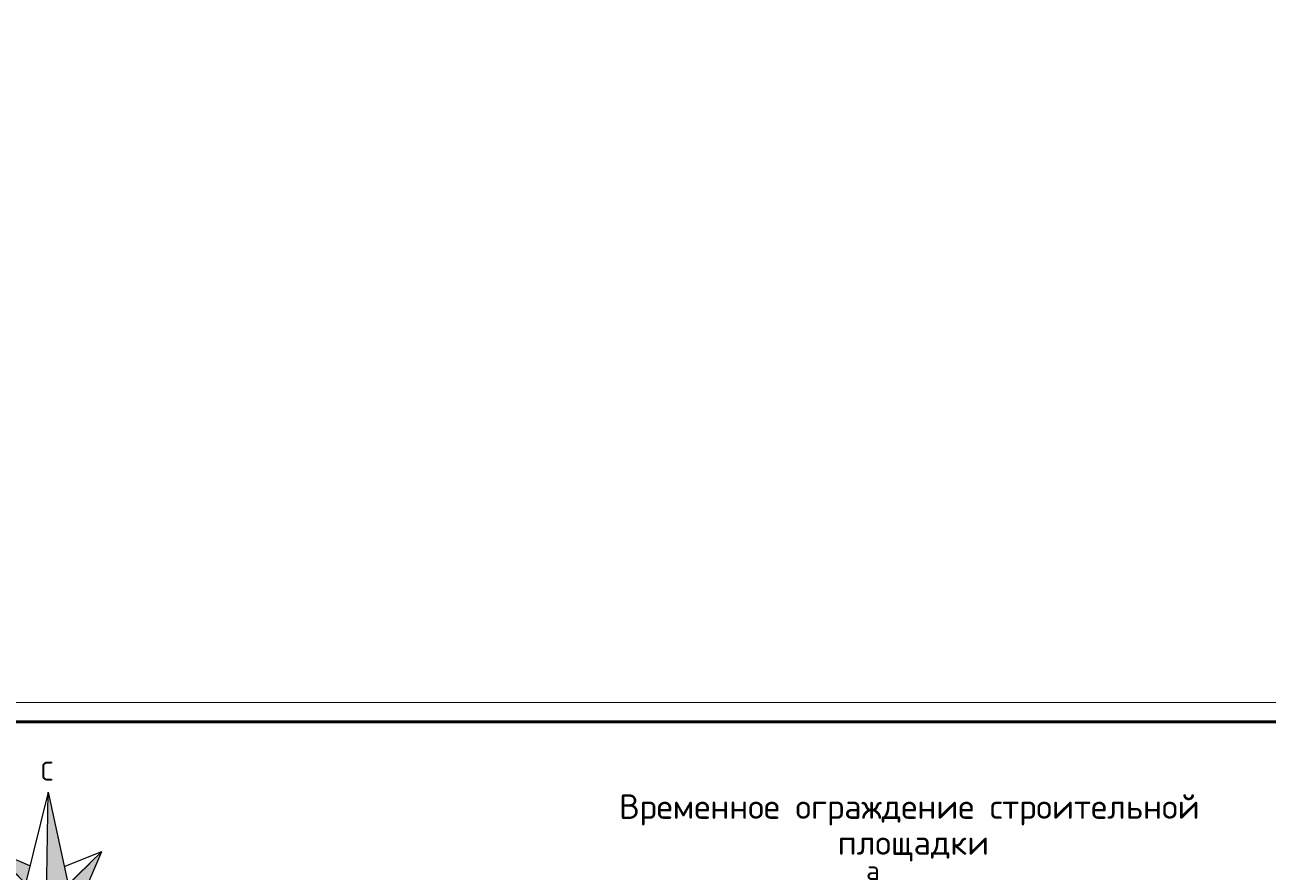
# Model space of a CAD drawing. Header units: metres. Extents: x 2193651 to 2201499, y 493187 to 494493.
# Tile 52 of 76: x 2199401 to 2199720, y 494058 to 494276. Entities that reach past the tile are written whole.
import ezdxf
from ezdxf.enums import TextEntityAlignment as Align

# ---------------------------------------------------------------- set-up
doc = ezdxf.new("R2010")
doc.units = ezdxf.units.M
doc.set_wipeout_variables(frame=1)
doc.header["$PDSIZE"] = 0.25
for name, pattern in [('10_2', [6, 5, -1]), ('366', [0.55, 0.05, -0.5]), ('CONTI', [0])]:
    doc.linetypes.add(name, pattern=pattern)
for name, color, linetype in [('Border', 3, 'Continuous'), ('contur_line_building', 7, 'Continuous'), ('contur_line_fence', 7, 'Continuous'), ('grid_XY', 74, 'Continuous'), ('Labels', 7, 'Continuous'), ('net_electro', 1, 'Continuous'), ('p', 7, 'Continuous'), ('relief_point', 7, 'Continuous'), ('support', 7, 'Continuous'), ('Z_text_centerline_road_unviz', 7, 'Continuous'), ('z_text_net_electro', 7, 'Continuous'), ('z_text_relief_point', 7, 'Continuous'), ('z_text_vegetation_text', 7, 'Continuous'), ('Z_text_x_polygon', 7, 'Continuous')]:
    doc.layers.add(name, color=color, linetype=linetype)
for name, color, linetype, lineweight in [('contur_line', 7, 'Continuous', 20), ('Level 1', 7, 'Continuous', 25), ('net_pipeline', 7, 'Continuous', 30), ('Координатная сетка', 7, 'Continuous', 9)]:
    doc.layers.add(name, color=color, linetype=linetype, lineweight=lineweight)
doc.layers.add('x_polygon', color=7, linetype='Continuous', true_color=0xffffff)
doc.styles.add('Bm-431', font='timesi.ttf')
doc.styles.add('D-131', font='ariali.ttf')
doc.styles.add('R-131', font='arial.ttf')
doc.styles.add('style4', font='isocpeur.ttf')
doc.styles.add('стиль1', font='isocpeur.ttf', dxfattribs={"width": 0.9})

# ---------------------------------------------------------------- blocks, each defined once
blk = doc.blocks.new('фуркуркуркуфркурфавртыккурффку')
at = {"layer": 'Координатная сетка'}
h = blk.add_hatch(color=252, dxfattribs=at)
h.set_gradient(color1=(144, 132, 164), one_color=1, tint=1, name='INVCYLINDER')
h.paths.add_polyline_path([(6308.73, 14912.83), (6308.34, 14888.54), (6312.97, 14893.02)])
h.paths.add_polyline_path([(6320.22, 14900.04), (6312.97, 14893.02), (6316.76, 14892.08)])
h.paths.add_polyline_path([(6332.64, 14888.15), (6308.34, 14888.54), (6312.83, 14883.91)])
h.paths.add_polyline_path([(6312.83, 14883.91), (6311.89, 14880.12), (6319.85, 14876.66)])
h.paths.add_polyline_path([(6308.34, 14888.54), (6303.72, 14884.05), (6307.96, 14864.24)])
h.paths.add_polyline_path([(6303.72, 14884.05), (6299.92, 14884.99), (6296.47, 14877.03)])
h.paths.add_polyline_path([(6303.86, 14893.16), (6284.05, 14888.92), (6308.34, 14888.54)])
h.paths.add_polyline_path([(6304.8, 14896.96), (6296.84, 14900.41), (6303.86, 14893.16)])
for p, q in [((6308.73, 14912.83), (6303.86, 14893.16)), ((6308.34, 14888.54), (6308.73, 14912.83)), ((6308.34, 14888.54), (6308.73, 14912.83)), ((6308.73, 14912.83), (6312.97, 14893.02)), ((6296.84, 14900.41), (6308.34, 14888.54)), ((6304.8, 14896.96), (6296.84, 14900.41)), ((6300.04, 14892.35), (6296.84, 14900.41)), ((6320.22, 14900.04), (6308.34, 14888.54)), ((6312.15, 14896.84), (6320.22, 14900.04)), ((6316.76, 14892.08), (6320.22, 14900.04)), ((6317.6, 14897.5), (6299.09, 14879.57)), ((6299.37, 14897.79), (6317.31, 14879.28)), ((6303.86, 14893.16), (6284.05, 14888.92)), ((6332.64, 14888.15), (6312.97, 14893.02)), ((6308.34, 14888.54), (6284.05, 14888.92)), ((6284.05, 14888.92), (6299.18, 14885.18)), ((6296.47, 14877.03), (6308.34, 14888.54)), ((6308.34, 14888.54), (6307.96, 14864.24)), ((6308.34, 14888.54), (6332.64, 14888.15)), ((6319.85, 14876.66), (6308.34, 14888.54)), ((6312.83, 14883.91), (6332.64, 14888.15)), ((6299.92, 14884.99), (6296.47, 14877.03)), ((6299.18, 14885.18), (6303.72, 14884.05)), ((6303.72, 14884.05), (6307.96, 14864.24)), ((6316.65, 14884.73), (6319.85, 14876.66)), ((6307.96, 14864.24), (6312.83, 14883.91)), ((6304.53, 14880.23), (6296.47, 14877.03)), ((6311.89, 14880.12), (6319.85, 14876.66))]:
    blk.add_line(p, q, dxfattribs=at)
at = {"color": 7, "style": 'стиль1'}
for s, p in [('С', (6307.12, 14915.28)), ('З', (6278.66, 14886.74)), ('В', (6334.15, 14886.38)), ('Ю', (6306.6, 14858.24))]:
    blk.add_text(s, height=4.05, dxfattribs=at).set_placement(p)
blk = doc.blocks.new('475(c_1)')
h = blk.add_hatch(color=0)
edge = h.paths.add_edge_path()
edge.add_arc((0, 0), 0.25, 0, 360.0003)
at = {"color": 0}
blk.add_lwpolyline([(-0.25, -0.5), (-0.25, 0.5)], dxfattribs=at)
blk.add_circle((0, 0), 0.25, dxfattribs=at)
blk = doc.blocks.new('330')
h = blk.add_hatch(color=0)
edge = h.paths.add_edge_path()
edge.add_arc((0, 0), 0.15, 0, 360.0003)
at = {"color": 0}
blk.add_circle((0, 0), 0.15, dxfattribs=at)
blk = doc.blocks.new('330p')
at = {"color": 0}
blk.add_point((0, 0), dxfattribs=at)
blk = doc.blocks.new('12')
at = {"color": 251, "true_color": 0x5d5d5d}
for points in [[(-1.5, 0), (1.5, 0)], [(0, 1.5), (0, -1.5)]]:
    blk.add_lwpolyline(points, dxfattribs=at)
blk = doc.blocks.new('ж9итдщд')
at = {"color": 251, "lineweight": 25, "true_color": 0x5d5d5d}
for points in [[(2196716.16, 494068.34), (2196720.07, 494069.19)], [(2196716.16, 494068.34), (2196716.68, 494068.95)], [(2196716.16, 494068.34), (2196716.88, 494068)]]:
    blk.add_lwpolyline(points, dxfattribs=at)
blk.add_circle((2196720.07, 494069.19), 0.1, dxfattribs=at)
at = {"layer": 'contur_line', "color": 251, "linetype": '366', "true_color": 0x5d5d5d, "flags": 128}
blk.add_lwpolyline([(2196682.08, 494061.91), (2196689.75, 494063.51)], dxfattribs=at)
at = {"layer": 'contur_line_building', "color": 251, "lineweight": 30, "true_color": 0x5d5d5d}
for points in [[(2196703.16, 494167.8), (2196668.91, 494160.5), (2196661.71, 494194.26), (2196695.96, 494201.57)], [(2196608.56, 494152.54), (2196603.8, 494183.09), (2196637.73, 494188.38), (2196642.49, 494157.83)], [(2196496.64, 494148.38), (2196506.64, 494171.45), (2196528.53, 494161.96), (2196518.53, 494138.89)], [(2196465.75, 494116.93), (2196469.01, 494116.83), (2196468.99, 494117.99), (2196469.27, 494119.19), (2196469.81, 494120.27), (2196470.57, 494121.09), (2196471.43, 494121.73), (2196472.45, 494122.11), (2196473.63, 494122.25), (2196474.95, 494122.11), (2196475.97, 494121.73), (2196476.77, 494121.13), (2196477.25, 494120.59), (2196491.89, 494120.17), (2196491.67, 494112.25), (2196492.03, 494112.23), (2196491.25, 494085.45), (2196473.25, 494085.97), (2196473.41, 494091.11), (2196468.61, 494091.25), (2196468.89, 494100.75), (2196465.29, 494100.85), (2196463.31, 494102.11), (2196462.17, 494103.69), (2196461.69, 494105.97), (2196462.03, 494107.85), (2196462.97, 494109.37), (2196464.21, 494110.45), (2196465.59, 494111.03)], [(2196548.25, 494111.57), (2196569.01, 494115.85), (2196571.05, 494106.07), (2196571.85, 494106.23), (2196572.87, 494101.31), (2196568.03, 494100.31), (2196567.85, 494101.11), (2196551.13, 494097.65)], [(2196687.96, 494082.72), (2196685.4, 494104.17), (2196712.52, 494107.41), (2196715.09, 494085.97)], [(2196625.61, 494067.51), (2196620.67, 494097.9), (2196649.19, 494102.53), (2196654.13, 494072.14)], [(2196579.89, 494084.73), (2196588.79, 494086.19), (2196589.33, 494082.97), (2196596.61, 494084.17), (2196597.13, 494081.03), (2196604.95, 494082.33), (2196607.69, 494065.61), (2196604.29, 494065.05), (2196602.75, 494063.01), (2196595.57, 494061.81), (2196593.53, 494063.37), (2196590.07, 494062.79), (2196590.11, 494062.53), (2196585.83, 494062.03), (2196580.49, 494065.51), (2196579.71, 494070.25), (2196582.19, 494070.65)], [(2196704.95, 494080.53), (2196707.35, 494067.12), (2196692.01, 494064.36), (2196689.6, 494077.77)]]:
    blk.add_lwpolyline(points, close=True, dxfattribs=at)
for points in [[(2196502.9, 494040.23), (2196482.58, 494031.88), (2196469.66, 494063.32), (2196498.41, 494075.14), (2196505.96, 494056.78)], [(2196505.96, 494056.78), (2196541.31, 494070.5), (2196551.61, 494043.95), (2196508.02, 494027.04), (2196502.9, 494040.23)]]:
    blk.add_lwpolyline(points, dxfattribs=at)
at = {"layer": 'contur_line_fence', "color": 251, "true_color": 0x5d5d5d}
for p, q in [((2196746.57, 494076.25), (2196707.19, 494067.9)), ((2196746.74, 494075.47), (2196707.35, 494067.12)), ((2196707.27, 494067.51), (2196707.19, 494067.9)), ((2196707.35, 494067.12), (2196707.27, 494067.51)), ((2196689.47, 494064.26), (2196691.73, 494065.11)), ((2196689.47, 494064.26), (2196689.61, 494063.89)), ((2196689.61, 494063.89), (2196689.75, 494063.51)), ((2196689.75, 494063.51), (2196692.01, 494064.36)), ((2196691.73, 494065.11), (2196691.87, 494064.74)), ((2196691.87, 494064.74), (2196692.01, 494064.36)), ((2196639.59, 494053.82), (2196681.92, 494062.69)), ((2196639.75, 494053.04), (2196682.08, 494061.91)), ((2196681.92, 494062.69), (2196682, 494062.3)), ((2196682, 494062.3), (2196682.08, 494061.91))]:
    blk.add_line(p, q, dxfattribs=at)
at = {"layer": 'net_electro', "color": 251, "true_color": 0x5d5d5d, "flags": 128}
blk.add_lwpolyline([(2197092.97, 494146.43), (2197013.42, 494130.12), (2196865.95, 494100.08), (2196800.31, 494085.61), (2196720.07, 494069.19), (2196642.32, 494052.4)], dxfattribs=at)
at = {"layer": 'net_pipeline', "color": 251, "linetype": '10_2', "true_color": 0x5d5d5d, "flags": 128}
blk.add_lwpolyline([(2196566.26, 493994.41), (2196558.03, 494029), (2196600.14, 494043.14), (2196678.01, 494059.01)], dxfattribs=at)
at = {"layer": 'p', "color": 251, "linetype": 'Continuous', "true_color": 0x5d5d5d}
for points in [[(2196705.07, 494227.79), (2196705.39, 494229.55), (2196764.23, 494241.39), (2196780.01, 494163.25), (2196720.27, 494151.79)], [(2196661.41, 494139.83), (2196720.27, 494151.79), (2196705.07, 494227.79), (2196647.09, 494216.57)], [(2196602.21, 494127.21), (2196661.41, 494139.83), (2196647.09, 494216.57), (2196587.55, 494204.77)], [(2196587.55, 494204.77), (2196602.21, 494127.21), (2196543.67, 494114.89), (2196528.13, 494193.17)], [(2196485.69, 494184.43), (2196528.13, 494193.17), (2196543.67, 494114.89), (2196548.85, 494087.05), (2196505.83, 494079.23)], [(2196485.69, 494184.43), (2196505.83, 494079.23), (2196436.79, 494083.19), (2196439.17, 494088.15), (2196443.65, 494097.77)], [(2196661.41, 494139.83), (2196676.13, 494061.21), (2196696.29, 494064.85), (2196702.95, 494066.17), (2196735.95, 494072.99), (2196735.79, 494073.97), (2196720.27, 494151.79)], [(2196617.41, 494048.71), (2196676.13, 494061.21), (2196661.41, 494139.83), (2196602.21, 494127.21)], [(2196543.67, 494114.89), (2196602.21, 494127.21), (2196617.41, 494048.71), (2196617.49, 494048.25), (2196559.43, 494035.83), (2196549.37, 494087.09)], [(2196465.51, 494062.97), (2196505.83, 494079.23), (2196548.85, 494087.05), (2196558.31, 494036.47), (2196532.19, 494024.69), (2196520.57, 494019.43), (2196488.25, 494005.17)], [(2196436.79, 494083.19), (2196505.83, 494079.23), (2196465.51, 494062.97), (2196413.65, 494034.83)], [(2196413.65, 494034.83), (2196465.51, 494062.97), (2196488.25, 494005.17), (2196481.11, 494002.03), (2196476.93, 493996.91), (2196461.83, 493957.05), (2196431.93, 493985.23), (2196402.59, 494011.73)]]:
    blk.add_lwpolyline(points, close=True, dxfattribs=at)
at = {"layer": 'grid_XY', "color": 251, "true_color": 0x5d5d5d, "xscale": 2, "yscale": 2, "zscale": 2, "row_count": 14, "column_count": 13, "row_spacing": 100, "column_spacing": 100}
blk.add_blockref('12', (2196295.51, 493190.37), dxfattribs=at)
at = {"layer": 'relief_point', "color": 251, "true_color": 0x5d5d5d, "xscale": 2, "yscale": 2, "zscale": 2}
for p in [(2196707.35, 494067.12, 340.82), (2196692.01, 494064.36, 340.37)]:
    blk.add_blockref('330', p, dxfattribs=at)
at = {"layer": 'support', "color": 251, "true_color": 0x5d5d5d, "xscale": 2, "yscale": 2, "zscale": 2}
for p, rotation in [((2196689.75, 494063.51), 11.81482913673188), ((2196682.08, 494061.91), 191.8148291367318)]:
    blk.add_blockref('475(c_1)', p, dxfattribs=dict(at, rotation=rotation))
at = {"layer": 'x_polygon', "color": 251, "true_color": 0x5d5d5d, "xscale": 2, "yscale": 2, "zscale": 2}
blk.add_blockref('330p', (2196698.55, 494070.56), dxfattribs=at)
at = {"layer": 'Labels', "color": 251, "true_color": 0x5d5d5d}
for s, p in [('50:12:0080105:87', (2196683.68, 494183.81)), ('50:12:0080105:61', (2196624.48, 494171.89)), ('50:12:0080103:375', (2196565.17, 494159.83)), ('50:12:0080105:173', (2196517.27, 494136.2)), ('50:12:0080105:229', (2196471.31, 494131.83)), ('50:12:0080105:85', (2196698.68, 494106.5)), ('50:12:0080105:45', (2196639.17, 494094.27)), ('50:12:0080105:132', (2196580.58, 494081.52)), ('50:12:0080105:230', (2196459.74, 494059.01))]:
    blk.add_text(s, height=2, dxfattribs=at).set_placement(p, align=Align.MIDDLE_CENTER)
at = {"layer": 'Z_text_centerline_road_unviz', "color": 251, "true_color": 0x5d5d5d, "style": 'Bm-431'}
for s, p in [('  ул.Шереметьевская', (2196683.2, 494052.84)), ('А', (2196695.11, 494057.85))]:
    blk.add_text(s, height=2, rotation=10.8792, dxfattribs=at).set_placement(p)
at = {"layer": 'z_text_net_electro', "color": 251, "true_color": 0x5d5d5d, "style": 'Bm-431'}
blk.add_text('3каб. ', height=1.5, rotation=12.1825, dxfattribs=at).set_placement((2196710.88, 494065.89))
at = {"layer": 'z_text_relief_point', "color": 251, "true_color": 0x5d5d5d, "style": 'D-131'}
for s, rotation, p in [(' 170.41', 100.1839, (2196706.32, 494066.86)), (' 170.19', 20.6116, (2196686.8, 494058.91)), (' 170.42', 12.2308, (2196712.02, 494056.38))]:
    blk.add_text(s, height=2, rotation=rotation, dxfattribs=at).set_placement(p)
at = {"layer": 'z_text_vegetation_text', "color": 251, "true_color": 0x5d5d5d, "style": 'D-131'}
blk.add_text('частная территория', height=2, dxfattribs=at).set_placement((2196528.19, 494084.31))
at = {"layer": 'Z_text_x_polygon', "color": 251, "true_color": 0x5d5d5d}
for s, rotation, style, p in [('Ж', 12.487, 'R-131', (2196680.81, 494179.32)), ('Ж', 12.487, 'R-131', (2196621.61, 494167.23)), ('Ж', 66.5577, 'R-131', (2196511.49, 494153.62)), ('№6A', 12.487, 'Bm-431', (2196480.39, 494147.51)), ('№19', 12.487, 'Bm-431', (2196665.67, 494146.1)), ('№18', 12.487, 'Bm-431', (2196610.7, 494134.03)), ('№9', 12.487, 'Bm-431', (2196648.24, 494123.45)), ('№7', 12.487, 'Bm-431', (2196594.93, 494115.76)), ('2КН', 10.1839, 'R-131', (2196557.26, 494106.83)), ('Ж', 88.3317, 'R-131', (2196480.77, 494102.83)), ('Ж', 12.487, 'R-131', (2196698.21, 494093.86)), ('№17', 12.487, 'Bm-431', (2196509.42, 494091.84)), ('Ж', 12.487, 'R-131', (2196635.4, 494084.1)), ('№6', 12.487, 'Bm-431', (2196538.64, 494079.76)), ('Ж', 12.487, 'R-131', (2196592.02, 494072.18)), ('гараж', 10.1839, 'Bm-431', (2196694.81, 494067.85)), ('2КН', 10.1839, 'R-131', (2196696.06, 494070.11))]:
    blk.add_text(s, height=2, rotation=rotation, dxfattribs=dict(at, style=style)).set_placement(p)
at = {"color": 7, "lineweight": 0, "true_color": 0xffffff}
blk.add_wipeout([(2197379, 493517.1), (2197495.51, 493517.1), (2197495.51, 494487.37), (2196201.8, 494487.37), (2196201.8, 493187.37), (2197495.51, 493187.37), (2197495.51, 493517.1), (2196554.68, 493517.1), (2196554.68, 493858.25), (2197070.73, 494090.37), (2197224.87, 494090.37), (2197276.82, 493979.65), (2197379, 493803.73)], dxfattribs=at)

msp = doc.modelspace()

# ---------------------------------------------------------------- block references
at = {"color": 1, "lineweight": 100}
msp.add_blockref('ж9итдщд', (3000, 0), dxfattribs=at)

# ---------------------------------------------------------------- next in the draw order: linework, layer by layer
at = {"layer": 'Border', "color": 7, "lineweight": 15, "const_width": 0.25, "flags": 128}
msp.add_lwpolyline([(2199343.91, 494101.17), (2200559.91, 494101.17), (2200559.91, 493507.17), (2199343.91, 493507.17)], close=True, dxfattribs=at)
at = {"layer": 'Border', "color": 7, "lineweight": 0, "const_width": 0.8}
msp.add_lwpolyline([(2199363.91, 494096.17), (2200554.91, 494096.17), (2200554.91, 493512.17), (2199363.91, 493512.17)], close=True, dxfattribs=at)

# ---------------------------------------------------------------- next in the draw order: block references
at = {"layer": 'Level 1', "color": 1, "linetype": 'Continuous', "lineweight": 0, "xscale": 1.2, "yscale": 1.2, "zscale": 1.2}
msp.add_blockref('фуркуркуркуфркурфавртыккурффку', (2191836.11, 476182.7), dxfattribs=at)

# ---------------------------------------------------------------- next in the draw order: texts
at = {"color": 7, "style": 'style4'}
for s, p in [('Временное ограждение строительной', (2199553.38, 494071.19)), ('площадки', (2199609.61, 494061.94))]:
    msp.add_text(s, height=6.3, dxfattribs=at).set_placement(p)
at = {"color": 7, "linetype": 'CONTI', "lineweight": 0, "style": 'стиль1'}
msp.add_text('а', height=5, dxfattribs=at).set_placement((2199616.91, 494055.43))

doc.saveas('drawing.dxf')
